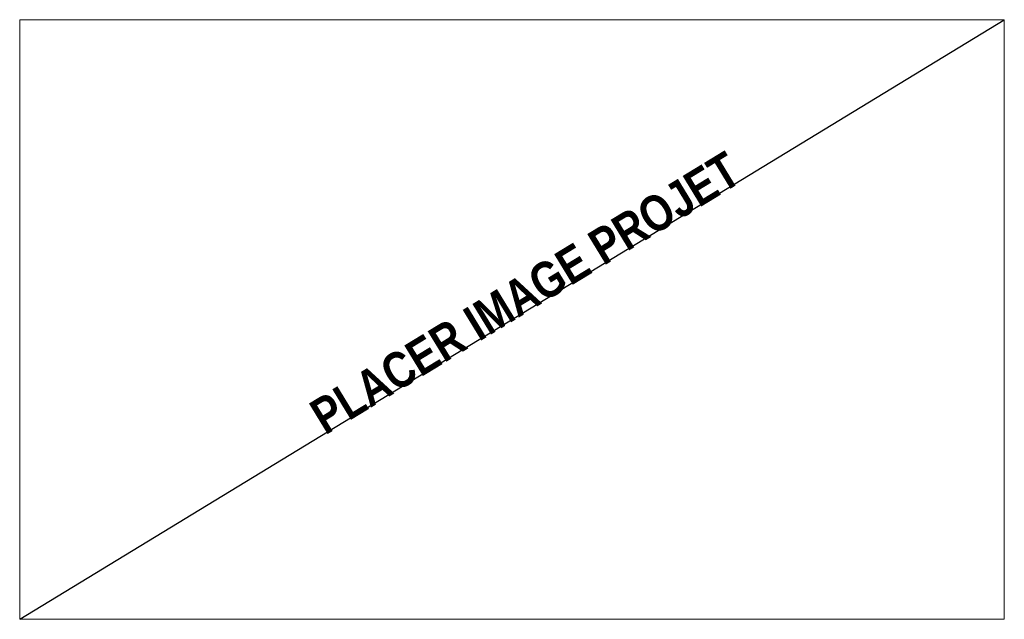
# Model space of a CAD drawing. Header units: millimetres. Extents: x -22000 to 226618, y -100134 to 72379.
# Tile 42 of 44: x 163411 to 163521, y -100134 to -100067. Entities that reach past the tile are written whole.
import ezdxf

# ---------------------------------------------------------------- set-up
doc = ezdxf.new("R2010")
doc.units = ezdxf.units.MM
doc.header["$MEASUREMENT"] = 0
doc.layers.add('00_ - infos générales_2_06-02 Texte 200ème 100ème.Texte', color=7, linetype='Continuous')
doc.layers.add('00_ - infos générales_2_Nouveau_02-03 Mur.Construction', color=7, linetype='Continuous')
doc.styles.add('STYLE_GENERE_1', font='txt')

msp = doc.modelspace()

# ---------------------------------------------------------------- linework, layer by layer
at = {"layer": '00_ - infos générales_2_Nouveau_02-03 Mur.Construction', "color": 1, "linetype": 'Continuous', "lineweight": 25}
msp.add_line((163411.07, -100133.85), (163521.04, -100066.83), dxfattribs=at)
at = {"layer": '00_ - infos générales_2_Nouveau_02-03 Mur.Construction', "color": 255, "linetype": 'Continuous', "lineweight": 20, "flags": 128}
for points in [[(163411.07, -100066.83), (163521.04, -100066.83)], [(163411.07, -100133.85), (163411.07, -100066.83)], [(163521.04, -100066.83), (163521.04, -100133.85)], [(163521.04, -100133.85), (163411.07, -100133.85)]]:
    msp.add_lwpolyline(points, dxfattribs=at)

# ---------------------------------------------------------------- texts
at = {"layer": '00_ - infos générales_2_06-02 Texte 200ème 100ème.Texte', "color": 12, "linetype": 'Continuous', "lineweight": 5, "true_color": 0xe40006, "insert": (163467.54, -100097.38), "char_height": 4, "attachment_point": 5, "rotation": 31.3615, "style": 'STYLE_GENERE_1'}
msp.add_mtext('\\A1;{\\pqc;\\fArial Narrow|b1|i0|c0|p34;PLACER IMAGE PROJET }', dxfattribs=at)

doc.saveas('drawing.dxf')
